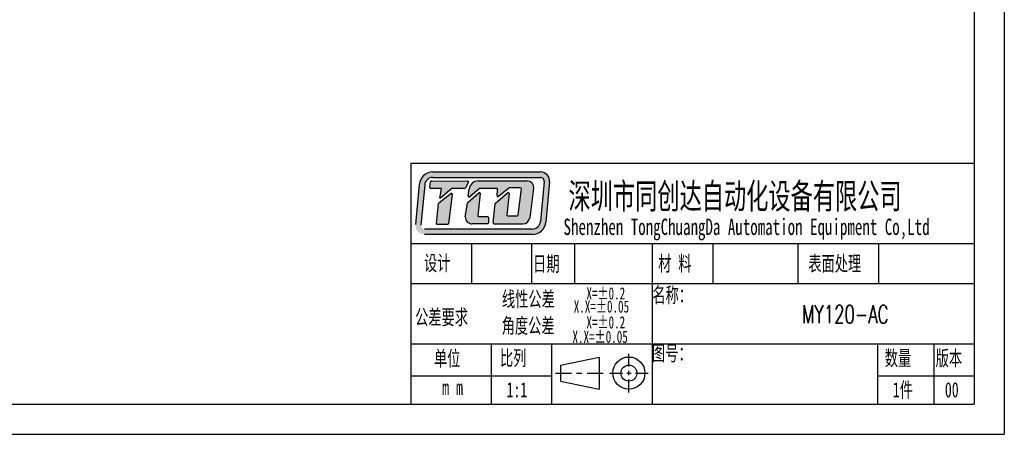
# Model space of a CAD drawing. Header units: millimetres. Extents: x 14311 to 14900, y 137 to 970.
# Tile 1 of 9: x 14557 to 14900, y 137 to 282. Entities that reach past the tile are written whole.
import ezdxf

# ---------------------------------------------------------------- set-up
doc = ezdxf.new("R2010")
doc.units = ezdxf.units.MM
doc.header["$LTSCALE"] = 0.3
doc.layers.add('外框', color=7, linetype='Continuous', lineweight=30)
doc.layers.add('文字', color=3, linetype='Continuous', lineweight=13)
doc.styles.add('SLDTEXTSTYLE2', font='txt')
doc.styles.get("Standard").update_dxf_attribs({"font": 'txt.shx', "width": 0.67, "oblique": 5, "bigfont": 'gbcbig.shx'})

# ---------------------------------------------------------------- blocks, each defined once
blk = doc.blocks.new('Y')
at = {"lineweight": 30}
for p, q in [((-4136.76, 2009.27), (-3862.74, 2009.27)), ((-4154.44, 2003.97), (-3857.44, 2003.97)), ((-4154.44, 2003.97), (-3857.44, 2003.97))]:
    blk.add_line(p, q, dxfattribs=at)
blk = doc.blocks.new('W')
at = {"lineweight": 30}
for p, q in [((-3857.44, 2213.99), (-3857.44, 2003.97)), ((-3857.44, 2213.99), (-3857.44, 2003.97)), ((-3862.74, 2208.69), (-3862.74, 2009.27))]:
    blk.add_line(p, q, dxfattribs=at)
blk.add_blockref('Y', (0, 0))

msp = doc.modelspace()

# ---------------------------------------------------------------- hatches: boundary and pattern name
at = {"layer": '外框'}
h = msp.add_hatch(color=256, dxfattribs=at)
h.dxf.hatch_style = 1
h.paths.add_polyline_path([(14738.06, 228.517), (14700.546, 228.517, 0.3871904), (14695.808, 224.201), (14694.498, 210.175, 0.4417631), (14697.657, 206.707), (14735.192, 206.707, 0.3876272), (14739.931, 211.031), (14741.22, 225.054, 0.4413093)])
h.paths.add_polyline_path([(14738.06, 226.613, -0.4413093), (14739.324, 225.228), (14738.036, 211.205, -0.3876272), (14735.192, 208.611), (14697.657, 208.611, -0.4417631), (14696.393, 209.998), (14697.703, 224.023, -0.3871904), (14700.546, 226.613)], flags=16)
h.paths.add_polyline_path([(14712.676, 225.392, -0.5692565), (14712.956, 224.923), (14711.893, 222.962, -0.2751589), (14711.614, 222.796), (14707.336, 222.796, 0.1785487), (14707.13, 222.72), (14703.249, 219.406), (14702.976, 219.406), (14703.596, 222.801), (14699.828, 222.801, -0.4551699), (14699.513, 223.162), (14699.78, 225.087, -0.3736999), (14700.094, 225.36)], flags=0)
h.paths.add_polyline_path([(14706.802, 220.965, -0.6728841), (14707.312, 220.673), (14705.938, 210.497, -0.3754282), (14705.624, 210.223), (14702.153, 210.223, -0.4451596), (14701.837, 210.573), (14702.566, 217.527, -0.2032664), (14702.686, 217.743)], flags=0)
h.paths.add_polyline_path([(14716.325, 225.393), (14733.308, 225.393, -0.4535474), (14735.666, 222.699), (14734.305, 212.479, -0.3759441), (14731.946, 210.414), (14721.876, 210.414, -0.443757), (14721.561, 210.763), (14722.239, 217.541), (14726.597, 221.243, -0.6781546), (14727.118, 220.967), (14726.312, 213.583, 0.4464345), (14726.627, 213.231), (14729.997, 213.231, 0.3783283), (14730.311, 213.509), (14731.443, 222.58, 0.4510331), (14731.128, 222.937), (14727.163, 222.937, 0.1736567), (14726.962, 222.865), (14723.44, 219.971, -0.6630003), (14722.922, 220.243), (14723.105, 222.425, 0.4388203), (14722.788, 222.769), (14717.017, 222.769, 0.1753949), (14716.814, 222.696), (14713.38, 219.835, -0.6807563), (14712.862, 220.118), (14713.177, 222.617, -0.3779258)], flags=0)
h.paths.add_polyline_path([(14712.681, 217.853), (14716.516, 221.224, -0.6841835), (14717.041, 220.952), (14716.208, 213.287, 0.4462884), (14716.523, 212.935), (14719.602, 212.935, -0.4142136), (14719.919, 212.618), (14719.919, 210.731, -0.4142136), (14719.602, 210.414), (14714.219, 210.414, -0.4294817), (14711.842, 212.916), (14712.577, 217.663, -0.1758286)], flags=0)
h.paths.add_polyline_path([(14712.956, 224.923, 0.5692565), (14712.676, 225.392), (14700.094, 225.36, 0.3736999), (14699.78, 225.087), (14699.513, 223.162, 0.4551699), (14699.828, 222.801), (14703.596, 222.801), (14702.976, 219.406), (14703.249, 219.406), (14707.13, 222.72, -0.1785487), (14707.336, 222.796), (14711.614, 222.796, 0.2751589), (14711.893, 222.962)], flags=0)
h.paths.add_polyline_path([(14707.312, 220.673, 0.6728841), (14706.802, 220.965), (14702.686, 217.743, 0.2032664), (14702.566, 217.527), (14701.837, 210.573, 0.4451596), (14702.153, 210.223), (14705.624, 210.223, 0.3754282), (14705.938, 210.497)], flags=0)
h.paths.add_polyline_path([(14717.041, 220.952, 0.6841835), (14716.516, 221.224), (14712.681, 217.853, 0.1758286), (14712.577, 217.663), (14711.842, 212.916, 0.4294817), (14714.219, 210.414), (14719.602, 210.414, 0.4142136), (14719.919, 210.731), (14719.919, 212.618, 0.4142136), (14719.602, 212.935), (14716.523, 212.935, -0.4462884), (14716.208, 213.287)], flags=0)
h.paths.add_polyline_path([(14733.308, 225.393), (14716.325, 225.393, 0.3779258), (14713.177, 222.617), (14712.862, 220.118, 0.6807563), (14713.38, 219.835), (14716.814, 222.696, -0.1753949), (14717.017, 222.769), (14722.788, 222.769, -0.4388203), (14723.105, 222.425), (14722.922, 220.243, 0.6630003), (14723.44, 219.971), (14726.962, 222.865, -0.1736567), (14727.163, 222.937), (14731.128, 222.937, -0.4510331), (14731.443, 222.58), (14730.311, 213.509, -0.3783283), (14729.997, 213.231), (14726.627, 213.231, -0.4464345), (14726.312, 213.583), (14727.118, 220.967, 0.6781546), (14726.597, 221.243), (14722.239, 217.541), (14721.561, 210.763, 0.443757), (14721.876, 210.414), (14731.946, 210.414, 0.3759441), (14734.305, 212.479), (14735.666, 222.699, 0.4535474)], flags=0)
h = msp.add_hatch(color=256, dxfattribs=at)
h.dxf.hatch_style = 1
h.paths.add_polyline_path([(14712.956, 224.923, 0.5692565), (14712.676, 225.392), (14700.094, 225.36, 0.3736999), (14699.78, 225.087), (14699.513, 223.162, 0.4551699), (14699.828, 222.801), (14703.596, 222.801), (14702.976, 219.406), (14703.249, 219.406), (14707.13, 222.72, -0.1785487), (14707.336, 222.796), (14711.614, 222.796, 0.2751589), (14711.893, 222.962)])
h.paths.add_polyline_path([(14707.312, 220.673, 0.6728841), (14706.802, 220.965), (14702.686, 217.743, 0.2032664), (14702.566, 217.527), (14701.837, 210.573, 0.4451596), (14702.153, 210.223), (14705.624, 210.223, 0.3754282), (14705.938, 210.497)])
h.paths.add_polyline_path([(14717.041, 220.952, 0.6841835), (14716.516, 221.224), (14712.681, 217.853, 0.1758286), (14712.577, 217.663), (14711.842, 212.916, 0.4294817), (14714.219, 210.414), (14719.602, 210.414, 0.4142136), (14719.919, 210.731), (14719.919, 212.618, 0.4142136), (14719.602, 212.935), (14716.523, 212.935, -0.4462884), (14716.208, 213.287)])
h.paths.add_polyline_path([(14733.308, 225.393), (14716.325, 225.393, 0.3779258), (14713.177, 222.617), (14712.862, 220.118, 0.6807563), (14713.38, 219.835), (14716.814, 222.696, -0.1753949), (14717.017, 222.769), (14722.788, 222.769, -0.4388203), (14723.105, 222.425), (14722.922, 220.243, 0.6630003), (14723.44, 219.971), (14726.962, 222.865, -0.1736567), (14727.163, 222.937), (14731.128, 222.937, -0.4510331), (14731.443, 222.58), (14730.311, 213.509, -0.3783283), (14729.997, 213.231), (14726.627, 213.231, -0.4464345), (14726.312, 213.583), (14727.118, 220.967, 0.6781546), (14726.597, 221.243), (14722.239, 217.541), (14721.561, 210.763, 0.443757), (14721.876, 210.414), (14731.946, 210.414, 0.3759441), (14734.305, 212.479), (14735.666, 222.699, 0.4535474)])

# ---------------------------------------------------------------- linework, layer by layer
at = {"layer": '外框', "lineweight": 30}
for p, q in [((14692.82, 231.644), (14889.125, 231.644)), ((14692.82, 231.644), (14692.82, 147.513)), ((14695.808, 224.201), (14694.498, 210.175)), ((14697.703, 224.023), (14696.393, 209.998)), ((14699.513, 223.162), (14699.78, 225.087)), ((14713.96, 203.6), (14713.96, 189.578)), ((14734.885, 203.6), (14734.885, 189.578)), ((14749.843, 203.6), (14749.843, 189.578)), ((14776.951, 203.6), (14776.951, 147.513)), ((14798.14, 203.6), (14798.14, 189.578)), ((14827.717, 203.6), (14827.717, 189.578)), ((14855.822, 203.6), (14855.822, 189.578)), ((14692.82, 189.578), (14889.125, 189.578)), ((14692.82, 168.546), (14889.125, 168.546)), ((14720.863, 168.546), (14720.863, 147.513)), ((14741.896, 168.546), (14741.896, 147.513)), ((14855.473, 168.546), (14855.473, 147.513)), ((14875.103, 168.546), (14875.103, 147.513)), ((14768.844, 160.618), (14768.844, 165.131)), ((14744.996, 161.165), (14758.435, 163.969)), ((14758.435, 163.969), (14758.435, 152.752)), ((14743.266, 158.361), (14748.792, 158.361)), ((14744.996, 161.165), (14744.996, 155.556)), ((14750.634, 158.361), (14752.476, 158.361)), ((14754.318, 158.361), (14759.844, 158.361)), ((14762.074, 158.361), (14766.588, 158.361)), ((14768.092, 158.361), (14769.597, 158.361)), ((14768.844, 157.608), (14768.844, 159.113)), ((14771.101, 158.361), (14775.615, 158.361)), ((14692.82, 157.427), (14741.896, 157.427)), ((14744.996, 155.556), (14758.435, 152.752)), ((14768.844, 151.59), (14768.844, 156.104)), ((14855.473, 157.427), (14889.125, 157.427))]:
    msp.add_line(p, q, dxfattribs=at)
at = {"layer": '外框'}
for p, q in [((14700.546, 228.517), (14738.06, 228.517)), ((14700.546, 226.613), (14738.06, 226.613)), ((14700.094, 225.36), (14712.676, 225.392)), ((14712.956, 224.923), (14711.893, 222.962)), ((14716.325, 225.393), (14733.308, 225.393)), ((14739.324, 225.228), (14738.036, 211.205)), ((14741.22, 225.054), (14739.931, 211.031)), ((14703.596, 222.801), (14699.828, 222.801)), ((14702.686, 217.743), (14706.802, 220.965)), ((14702.976, 219.406), (14703.596, 222.801)), ((14707.13, 222.72), (14703.249, 219.406)), ((14707.312, 220.673), (14705.938, 210.497)), ((14711.614, 222.796), (14707.336, 222.796)), ((14712.681, 217.853), (14716.516, 221.224)), ((14712.862, 220.118), (14713.177, 222.617)), ((14716.814, 222.696), (14713.38, 219.835)), ((14717.041, 220.952), (14716.208, 213.287)), ((14722.788, 222.769), (14717.017, 222.769)), ((14722.239, 217.541), (14726.597, 221.243)), ((14722.922, 220.243), (14723.105, 222.425)), ((14726.962, 222.865), (14723.44, 219.971)), ((14727.118, 220.967), (14726.312, 213.583)), ((14731.128, 222.937), (14727.163, 222.937)), ((14730.311, 213.509), (14731.443, 222.58)), ((14735.666, 222.699), (14734.305, 212.479)), ((14701.837, 210.573), (14702.566, 217.527)), ((14703.249, 219.406), (14702.976, 219.406)), ((14711.842, 212.916), (14712.577, 217.663)), ((14721.561, 210.763), (14722.239, 217.541)), ((14716.523, 212.935), (14719.602, 212.935)), ((14726.627, 213.231), (14729.997, 213.231)), ((14705.624, 210.223), (14702.153, 210.223)), ((14719.602, 210.414), (14714.219, 210.414)), ((14719.919, 212.618), (14719.919, 210.731)), ((14721.876, 210.414), (14731.946, 210.414)), ((14735.192, 208.611), (14697.657, 208.611)), ((14735.192, 206.707), (14697.657, 206.707)), ((14692.82, 203.6), (14889.125, 203.6))]:
    msp.add_line(p, q, dxfattribs=at)
at = {"layer": '外框', "lineweight": 30}
for radius in [5.609, 2.804]:
    msp.add_circle((14768.844, 158.361), radius, dxfattribs=at)
at = {"layer": '外框'}
for centre, radius, start, end in [((14700.546, 223.758), 4.759, 90, 174.66371), ((14700.546, 223.758), 2.855, 90, 174.66371), ((14738.06, 225.344), 3.173, 354.75075, 90), ((14738.06, 225.344), 1.269, 354.75075, 90), ((14712.677, 225.074), 0.317, 331.53887, 90.14277), ((14716.325, 222.22), 3.173, 90, 172.81149), ((14733.308, 223.013), 2.379, 352.41382, 90), ((14706.998, 220.715), 0.317, 352.31021, 128.05413), ((14707.336, 222.479), 0.317, 90, 130.49363), ((14711.614, 223.114), 0.317, 270, 331.53887), ((14713.177, 220.079), 0.317, 172.81149, 309.79279), ((14716.726, 220.986), 0.317, 353.7974, 131.31456), ((14717.017, 222.452), 0.317, 90, 129.79279), ((14722.788, 222.452), 0.317, 355.22864, 90), ((14723.239, 220.217), 0.317, 175.22864, 309.4062), ((14726.803, 221.001), 0.317, 353.76947, 130.34282), ((14727.163, 222.62), 0.317, 90, 129.4062), ((14731.128, 222.62), 0.317, 352.89219, 90), ((14702.882, 217.494), 0.317, 128.05413, 174.01321), ((14712.891, 217.615), 0.317, 131.31456, 171.20377), ((14714.219, 212.793), 2.379, 177.02945, 270), ((14716.523, 213.252), 0.317, 173.7974, 270), ((14719.602, 212.618), 0.317, 0, 90), ((14726.627, 213.548), 0.317, 173.76947, 270), ((14729.997, 213.548), 0.317, 270, 352.89219), ((14702.153, 210.54), 0.317, 174.01321, 270), ((14705.624, 210.54), 0.317, 270, 352.31021), ((14719.602, 210.731), 0.317, 270, 0), ((14721.876, 210.731), 0.317, 174.28163, 270), ((14731.946, 212.793), 2.379, 270, 352.41382), ((14735.192, 211.466), 2.855, 270, 354.75075), ((14735.192, 211.466), 4.759, 270, 354.75075)]:
    msp.add_arc(centre, radius, start, end, dxfattribs=at)
at = {"layer": '外框', "lineweight": 30}
for centre, start, end in [((14699.828, 223.118), 172.10561, 270), ((14700.095, 225.043), 90.14277, 172.10561)]:
    msp.add_arc(centre, 0.317, start, end, dxfattribs=at)

# ---------------------------------------------------------------- block references
at = {"layer": '外框', "lineweight": 25, "xscale": 1.982879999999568, "yscale": 1.982880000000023, "zscale": 1.98288}
msp.add_blockref('W', (22548.473, -3836.634), dxfattribs=at)

# ---------------------------------------------------------------- texts
at = {"layer": '外框', "style": 'SLDTEXTSTYLE2', "width": 0.67}
for s, height, p in [('深圳市同创达自动化设备有限公司', 8.8833, (14747.809, 215.672)), ('Shenzhen TongChuangDa Automation Equipment Co,Ltd', 5.71069, (14746.068, 206.529)), ('设计', 5.2877, (14697.47, 194.131)), ('日期', 5.2877, (14735.477, 193.843)), ('材 料', 5.2877, (14779.042, 193.95)), ('表面处理', 5.2877, (14831.371, 193.95)), ('X=±0.2', 4.2301, (14754.053, 184.051)), ('名称：', 5.2877, (14777.02, 182.963)), ('线性公差', 5.2877, (14724.611, 181.562)), ('X.X=±0.05', 4.2301, (14749.638, 179.453)), ('公差要求', 5.2877, (14694.371, 175.232)), ('X=±0.2', 4.2301, (14754.053, 173.95)), ('角度公差', 5.2877, (14724.526, 172.258)), ('X.X=±0.05', 4.2301, (14749.188, 168.902)), ('图号：', 5.2877, (14776.879, 162.681)), ('单位', 5.2877, (14700.936, 160.867)), ('比列', 5.2877, (14723.95, 161.028)), ('数量', 5.2877, (14857.987, 160.947)), ('版本', 5.2877, (14875.738, 160.947)), (' m m', 5.2877, (14701.365, 150.746)), ('1:1', 5.2877, (14726.223, 149.903)), ('1件', 5.2877, (14860.804, 149.903)), ('00', 5.2877, (14878.93, 149.903))]:
    msp.add_text(s, height=height, dxfattribs=at).set_placement(p)
at = {"layer": '文字', "ltscale": 0.3, "width": 0.67}
msp.add_text('MY120-AC', height=6.2857, dxfattribs=at).set_placement((14829.167, 175.725))

doc.saveas('drawing.dxf')
